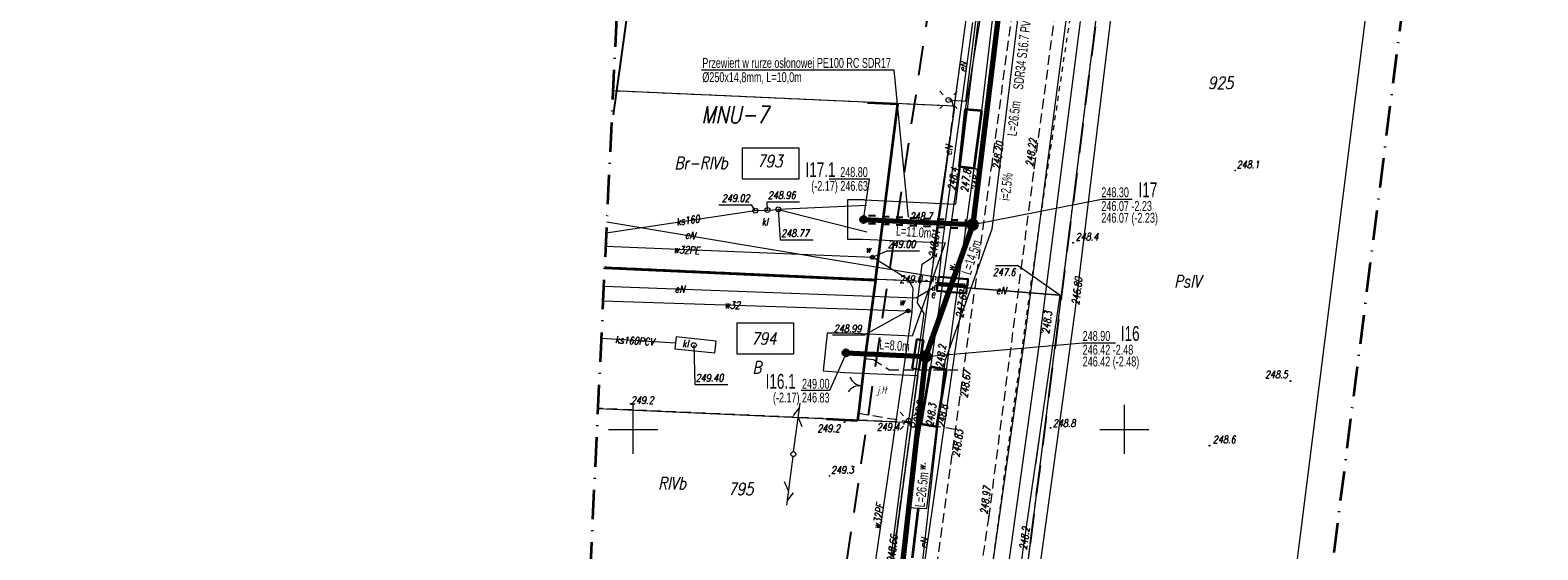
# Model space of a CAD drawing. Header units: millimetres. Extents: x 7436010 to 7436992, y 5663514 to 5666647.
# Tile 67 of 73: x 7436689 to 7436842, y 5666438 to 5666491. Entities that reach past the tile are written whole.
import ezdxf
from ezdxf.enums import TextEntityAlignment as Align

# ---------------------------------------------------------------- set-up
doc = ezdxf.new("R2010")
doc.units = ezdxf.units.MM
doc.header["$PDSIZE"] = 1
for name, pattern in [('0.7_0.7', [1.4, 0.7, -0.7]), ('1', [0]), ('3', [1, 0.5, -0.5]), ('4', [2.5, 1.5, -1]), ('GAK', [3.5, 2, -0.75, 0, -0.75]), ('GDE', [0]), ('GUZ', [1.5, 1, -0.5]), ('KOR', [2, 1, 1]), ('KOU', [1.5, 1, -0.5]), ('UBE', [0]), ('UPE', [2, 1, 1]), ('UPW', [2, 1, 1])]:
    doc.linetypes.add(name, pattern=pattern)
for name, color, linetype, lineweight in [('4 JEZDNIA MB', 7, 'KOU', 18), ('5 RÓW PRZYDROŻNY', 7, 'Continuous', 18), ('_AA_Kanalizacja grawitacyjna - trasa', 244, 'Continuous', 70), ('_AA_Odcinki boczne grawitacyjne 160mm - trasa', 30, 'Continuous', 70), ('_AA_Studnia kanalizacyjna bet.1000mm - symbol', 24, 'Continuous', 40), ('_AA_Studnia kanalizacyjna PP 600mm - symbol', 24, 'Continuous', 40), ('_DZIAŁKI DO POZWOLENIA', 110, 'Continuous', 9), ('_HH_Przewiert OPIS', 7, 'Continuous', 25), ('_HH_Przewiert_przecisk w rurze osłonowej - trasa', 202, '0.7_0.7', 30), ('_J_rury AROT', 1, 'Continuous', 30), ('DZIALKI_SYT-WYS_T_0', 7, 'Continuous', 18), ('EDZPD_L_1', 7, 'GDE', 18), ('EDZPP_T_0', 7, 'Continuous', 18), ('EDZTD_T_0', 7, 'Continuous', 18), ('EUZOU_T_0', 96, 'Continuous', 18), ('EUZOU_T_3', 7, 'Continuous', 18), ('EUZPU_L_3', 7, 'KOR', 18), ('EUZPU_L_7', 7, 'KOR', 18), ('Linie_odn', 7, 'Continuous', 9), ('Linie_opisowe', 7, 'Continuous', 5), ('MPZP', 6, '4', 25), ('obszar odziaływania inwestcyji', 80, 'Continuous', 20), ('Podzial_sekcyjny_krzyze', 7, 'Continuous', 13), ('PunPOMIAR1', 7, 'Continuous', 18), ('RzedPOMIAR1', 7, 'Continuous', 18), ('SDROK_T_0', 7, 'Continuous', 18), ('SDRPK_L_1', 7, 'KOU', 18), ('SDRPK_L_4', 7, 'KOU', 18), ('SDRPT_L_0', 7, '1', 35), ('SIEC_ENERGETYCZNA_L_0', 1, '3', 18), ('SZOPO_L_0', 7, 'BGT', 35), ('SZOPO_T_0', 7, 'Continuous', 18), ('UEEOA_T_0', 1, 'Continuous', 18), ('UEEOC_T_0', 1, 'Continuous', 18), ('UEEOO_T_0', 1, 'Continuous', 18), ('UEEPA_L_2', 1, '1', 18), ('UEEPA_T_2', 1, 'Continuous', 18), ('UEEPB_L_0', 1, 'UBE', 18), ('UEEPON_L_0', 1, 'UPE', 18), ('UKKOA_T_3', 34, 'Continuous', 18), ('UKKOO_T_3', 34, 'Continuous', 18), ('UKKPA_T_6', 34, 'Continuous', 18), ('UKKPOR_L_3', 34, '1', 18), ('UTTPA_T_3', 30, 'Continuous', 18), ('UWWOA_T_0', 5, 'Continuous', 18), ('UWWOC_T_0', 5, 'Continuous', 18), ('UWWOO_T_0', 5, 'Continuous', 18), ('UWWPA_T_0', 5, 'Continuous', 18), ('UWWPO_L_0', 5, '1', 18), ('UWWPO_L_1', 5, '1', 18), ('UŻYTKI LINIE', 96, 'GUZ', 18), ('UŻYTKI OZNACZENIE', 96, 'Continuous', 18), ('WEKTOR WODOCIĄGI wo', 5, 'Continuous', 18), ('WUKOS_T_0', 7, 'Continuous', 18), ('WUKOS_T_1', 7, 'Continuous', 18), ('ZAKRES MAPY', 1, 'GAK', 35)]:
    doc.layers.add(name, color=color, linetype=linetype, lineweight=lineweight)
for name, color, linetype in [('_AA_Studnia kanalizacyjna bet.1000mm - plamki', 255, 'Continuous'), ('_AA_Studnia kanalizacyjna PP 600mm - plamki', 24, 'Continuous'), ('_map', 7, 'Continuous'), ('TEKST ks przyłącz korek', 32, 'Continuous'), ('TEKST ks przyłącz L _ i', 32, 'Continuous'), ('TEKST ks sieć L _ i', 244, 'Continuous'), ('TEKST ks studnia', 244, 'Continuous')]:
    doc.layers.add(name, color=color, linetype=linetype)
doc.styles.add('K1_ACAD', font='romans.shx', dxfattribs={"width": 0.8, "oblique": 12})
doc.styles.add('PLAN 1 pop.', font='ARIALN.TTF', dxfattribs={"width": 0.8})
doc.styles.add('PLAN 2 pop.', font='ARIALN.TTF', dxfattribs={"width": 0.8})
doc.linetypes.add('BGT', pattern='A,3.75,[133,ltypeshp.shx,S=0.1875,R=0,X=0,Y=0],3.75', length=7.5)

# ---------------------------------------------------------------- blocks, each defined once
blk = doc.blocks.new('GRT')
at = {"linetype": 'Continuous'}
blk.add_circle((0, 0), 0.25, dxfattribs=at)
blk = doc.blocks.new('BGB')
at = {"linetype": 'Continuous'}
for centre, start, end in [((-1.5, 0), 359.9995, 60), ((1.5, 0), 120, 180.0005)]:
    blk.add_arc(centre, 1.5, start, end, dxfattribs=at)
blk = doc.blocks.new('SLS')
at = {"linetype": 'Continuous'}
blk.add_circle((0, 0), 0.25, dxfattribs=at)
blk = doc.blocks.new('LAT')
at = {"linetype": 'Continuous'}
for p, q in [((-0.53035, 0.53035), (-0.8839, 0.8839)), ((0.53035, 0.53035), (0.8839, 0.8839)), ((-0.53035, -0.53035), (-0.8839, -0.8839)), ((0.53035, -0.53035), (0.8839, -0.8839))]:
    blk.add_line(p, q, dxfattribs=at)
blk = doc.blocks.new('WLZ')
at = {"linetype": 'Continuous'}
blk.add_circle((0, 0), 0.25, dxfattribs=at)
blk = doc.blocks.new('PLT')
at = {"linetype": 'Continuous'}
for p, q in [((0.25, 0), (5.25, 0)), ((3.76605, 0), (2.9, -0.5)), ((3.9, 0.5), (4.76605, 0))]:
    blk.add_line(p, q, dxfattribs=at)
blk = doc.blocks.new('ZAS')
at = {"linetype": 'Continuous'}
for radius in [0.2, 0.175, 0.15, 0.125, 0.1, 0.075, 0.05, 0.025, 0.00715]:
    blk.add_circle((0, 0), radius, dxfattribs=at)
blk = doc.blocks.new('WSP')
at = {"linetype": 'Continuous'}
blk.add_circle((0, 0), 0.045, dxfattribs=at)
blk = doc.blocks.new('STUDZ')
at = {"layer": '4 JEZDNIA MB', "flags": 128}
for points in [[(7436804.28, 5666558.93), (7436801.27, 5666550.74), (7436798.32, 5666532.34), (7436790.81, 5666476.59), (7436786.19, 5666441.13)], [(7436795.86, 5666553), (7436796.95, 5666551.81), (7436793.98, 5666533.01), (7436786.46, 5666476.71)], [(7436784.8, 5666464.36), (7436786.46, 5666476.71)]]:
    blk.add_lwpolyline(points, dxfattribs=at)
at = {"layer": 'EDZPD_L_1'}
for p, q in [((7436782.7, 5666482.94), (7436784.86, 5666498.91)), ((7436797.48, 5666494.85), (7436787.52, 5666415.51)), ((7436814.78, 5666414.19), (7436824.95, 5666494.99)), ((7436747.94, 5666484.49), (7436782.7, 5666482.94)), ((7436782.7, 5666482.94), (7436780.28, 5666465.03)), ((7436780.28, 5666465.03), (7436747.09, 5666466.51)), ((7436778.34, 5666450.7), (7436780.28, 5666465.03)), ((7436746.4, 5666452.13), (7436778.34, 5666450.7)), ((7436778.34, 5666450.7), (7436776.29, 5666435.52))]:
    blk.add_line(p, q, dxfattribs=at)
at = {"layer": 'EUZPU_L_3'}
for p, q in [((7436786.04, 5666496.21), (7436783.81, 5666482.58)), ((7436785.48, 5666482.42), (7436787.08, 5666495.92)), ((7436789.97, 5666460.08), (7436794.1, 5666491.86)), ((7436791.48, 5666459.71), (7436795.55, 5666491.52)), ((7436781.91, 5666456.06), (7436784.72, 5666476.61)), ((7436779.27, 5666450.56), (7436777.9, 5666442.04)), ((7436779.89, 5666441.93), (7436780.91, 5666450.29)), ((7436777.9, 5666442.04), (7436779.89, 5666441.93))]:
    blk.add_line(p, q, dxfattribs=at)
at = {"layer": 'EUZPU_L_7'}
for p, q in [((7436783.17, 5666476.75), (7436780.25, 5666456.35)), ((7436782.66, 5666408.26), (7436789.97, 5666460.08)), ((7436791.48, 5666459.71), (7436784.87, 5666412.37))]:
    blk.add_line(p, q, dxfattribs=at)
at = {"layer": 'Podzial_sekcyjny_krzyze', "color": 7, "lineweight": 13}
for p, q in [((7436750, 5666447.5), (7436750, 5666452.5)), ((7436800, 5666447.5), (7436800, 5666452.5)), ((7436747.5, 5666450), (7436752.5, 5666450)), ((7436797.5, 5666450), (7436802.5, 5666450))]:
    blk.add_line(p, q, dxfattribs=at)
at = {"layer": 'PunPOMIAR1'}
for p in [(7436786.46, 5666476.71), (7436790.81, 5666476.59), (7436811.27, 5666476.36), (7436769.98, 5666445.26), (7436786.19, 5666441.13)]:
    blk.add_point(p, dxfattribs=at)
at = {"layer": 'SDRPK_L_1'}
for p, q in [((7436777.86, 5666413.74), (7436784.8, 5666464.36)), ((7436773.58, 5666457.21), (7436774.46, 5666457.12)), ((7436774.46, 5666457.12), (7436776.06, 5666456.05)), ((7436776.06, 5666456.05), (7436783.65, 5666456.06)), ((7436772.93, 5666451.64), (7436782.85, 5666450.02))]:
    blk.add_line(p, q, dxfattribs=at)
at = {"layer": 'SDRPK_L_4'}
blk.add_line((7436786.19, 5666441.13), (7436780.71, 5666404.11), dxfattribs=at)
at = {"layer": 'SDRPT_L_0'}
for p, q in [((7436783.81, 5666482.58), (7436783.17, 5666476.75)), ((7436785.48, 5666482.42), (7436783.81, 5666482.58)), ((7436784.72, 5666476.61), (7436785.48, 5666482.42)), ((7436783.17, 5666476.75), (7436784.72, 5666476.61)), ((7436780.25, 5666456.35), (7436779.27, 5666450.56)), ((7436781.91, 5666456.06), (7436780.25, 5666456.35)), ((7436780.91, 5666450.29), (7436781.91, 5666456.06)), ((7436779.27, 5666450.56), (7436780.91, 5666450.29)), ((7436778.45, 5666436.92), (7436779.03, 5666442.02))]:
    blk.add_line(p, q, dxfattribs=at)
at = {"layer": 'SIEC_ENERGETYCZNA_L_0'}
for p, q in [((7436794.9, 5666494.82), (7436794.15, 5666489.88)), ((7436794.15, 5666489.88), (7436793.41, 5666484.94)), ((7436793.41, 5666484.94), (7436792.68, 5666479.99)), ((7436792.68, 5666479.99), (7436791.95, 5666475.04)), ((7436791.95, 5666475.04), (7436791.23, 5666470.09)), ((7436791.23, 5666470.09), (7436790.53, 5666465.14)), ((7436790.53, 5666465.14), (7436789.83, 5666460.19)), ((7436789.83, 5666460.19), (7436789.14, 5666455.24)), ((7436789.14, 5666455.24), (7436788.46, 5666450.29)), ((7436788.46, 5666450.29), (7436787.78, 5666445.33)), ((7436787.78, 5666445.33), (7436787.12, 5666440.38)), ((7436787.12, 5666440.38), (7436786.46, 5666435.42))]:
    blk.add_line(p, q, dxfattribs=at)
at = {"layer": 'SZOPO_L_0'}
for p, q in [((7436773.84, 5666483.28), (7436776.94, 5666483.16)), ((7436774.67, 5666465.16), (7436776.94, 5666483.16)), ((7436774.67, 5666465.16), (7436747.08, 5666466.4)), ((7436774.67, 5666465.16), (7436773.58, 5666457.21)), ((7436773.58, 5666457.21), (7436772.93, 5666451.64)), ((7436772.82, 5666450.88), (7436769.68, 5666451.04)), ((7436772.93, 5666451.64), (7436772.82, 5666450.88))]:
    blk.add_line(p, q, dxfattribs=at)
at = {"layer": 'UEEOC_T_0'}
for p in [(7436786.87, 5666466.67), (7436793.43, 5666463.66)]:
    blk.add_line(p, (7436789.13, 5666466.67), dxfattribs=at)
at = {"layer": 'UEEPA_L_2', "linetype": '3'}
for p, q in [((7436780.57, 5666465.55), (7436780.42, 5666464.21)), ((7436780.85, 5666465.53), (7436780.57, 5666465.55)), ((7436780.7, 5666464.18), (7436780.85, 5666465.53)), ((7436780.42, 5666464.21), (7436780.7, 5666464.18))]:
    blk.add_line(p, q, dxfattribs=at)
at = {"layer": 'UEEPB_L_0'}
for p, q in [((7436793.43, 5666463.66), (7436781.47, 5666464.62)), ((7436791.36, 5666449.39), (7436790.94, 5666446.42))]:
    blk.add_line(p, q, dxfattribs=at)
at = {"layer": 'UEEPON_L_0'}
for p, q in [((7436783.88, 5666483.42), (7436785.71, 5666498.4)), ((7436781.54, 5666469.42), (7436784.58, 5666491.41)), ((7436782.43, 5666483.51), (7436782.1, 5666483.54)), ((7436782.7, 5666482.54), (7436782.43, 5666483.51)), ((7436782.43, 5666483.51), (7436783.88, 5666483.42)), ((7436780.46, 5666467.52), (7436782.7, 5666482.54)), ((7436747.31, 5666471.13), (7436780.57, 5666465.55)), ((7436781.07, 5666464.79), (7436781.54, 5666469.42)), ((7436778.96, 5666462.89), (7436779.43, 5666466.81)), ((7436779.43, 5666466.81), (7436780.46, 5666467.52)), ((7436778.43, 5666427.72), (7436783.76, 5666464.78)), ((7436780.66, 5666464.68), (7436793.43, 5666463.66)), ((7436783.76, 5666464.78), (7436780.78, 5666464.95)), ((7436780.78, 5666464.84), (7436781.07, 5666464.79)), ((7436747, 5666464.59), (7436778.76, 5666463.39)), ((7436778.76, 5666463.39), (7436780.64, 5666464.47)), ((7436793.43, 5666463.66), (7436789.68, 5666437.75)), ((7436778.05, 5666450.86), (7436779.61, 5666461.81)), ((7436779.61, 5666461.81), (7436778.96, 5666462.89)), ((7436776.21, 5666436.45), (7436778.05, 5666450.86)), ((7436789.68, 5666437.75), (7436786.3, 5666413.21))]:
    blk.add_line(p, q, dxfattribs=at)
at = {"layer": 'UKKOA_T_3'}
for p, q in [((7436758.72, 5666472.87), (7436762.04, 5666472.87)), ((7436762.43, 5666472.27), (7436762.04, 5666472.87)), ((7436763.68, 5666472.33), (7436763.63, 5666473.16)), ((7436763.63, 5666473.16), (7436766.92, 5666473.16)), ((7436764.77, 5666472.4), (7436764.98, 5666469.3)), ((7436764.98, 5666469.3), (7436768.33, 5666469.3)), ((7436756.18, 5666458.57), (7436756.28, 5666454.57)), ((7436756.28, 5666454.57), (7436759.63, 5666454.57))]:
    blk.add_line(p, q, dxfattribs=at)
at = {"layer": 'UKKPOR_L_3'}
for p, q in [((7436762.43, 5666472.27), (7436763.68, 5666472.33)), ((7436763.68, 5666472.33), (7436764.77, 5666472.4)), ((7436773.74, 5666472.79), (7436764.77, 5666472.4)), ((7436764.77, 5666472.4), (7436773.78, 5666470.11)), ((7436747.25, 5666470.01), (7436762.43, 5666472.27)), ((7436746.74, 5666459.3), (7436754.31, 5666458.81)), ((7436754.37, 5666459.41), (7436754.25, 5666458.21)), ((7436758.45, 5666458.98), (7436754.37, 5666459.41)), ((7436758.32, 5666457.78), (7436758.45, 5666458.98)), ((7436754.25, 5666458.21), (7436758.32, 5666457.78))]:
    blk.add_line(p, q, dxfattribs=at)
at = {"layer": 'UWWOA_T_0'}
for p, q in [((7436774.36, 5666467.52), (7436775.84, 5666468.19)), ((7436775.84, 5666468.19), (7436779.16, 5666468.19)), ((7436777.99, 5666462.07), (7436773.57, 5666459.61)), ((7436770.28, 5666459.61), (7436773.57, 5666459.61))]:
    blk.add_line(p, q, dxfattribs=at)
at = {"layer": 'UWWPO_L_0'}
for p, q in [((7436747.19, 5666468.64), (7436774.36, 5666467.52)), ((7436778.02, 5666465.21), (7436774.36, 5666467.52)), ((7436778.51, 5666464.36), (7436778.02, 5666465.21)), ((7436778.41, 5666461.94), (7436778.51, 5666464.36)), ((7436746.92, 5666463.09), (7436777.99, 5666462.07)), ((7436771.39, 5666414.26), (7436778.41, 5666461.94)), ((7436777.99, 5666462.07), (7436778.41, 5666461.94))]:
    blk.add_line(p, q, dxfattribs=at)
at = {"layer": 'UŻYTKI LINIE', "flags": 128}
for points in [[(7436823.93, 5666586.6), (7436810.63, 5666566.41), (7436804.47, 5666551.66), (7436797.48, 5666494.85), (7436787.52, 5666415.51)], [(7436773.49, 5666416.41), (7436776.29, 5666435.52), (7436778.34, 5666450.7), (7436780.28, 5666465.03), (7436782.7, 5666482.94), (7436784.86, 5666498.91)], [(7436747.94, 5666484.49), (7436782.7, 5666482.94)], [(7436780.28, 5666465.03), (7436747.09, 5666466.51)], [(7436778.34, 5666450.7), (7436746.4, 5666452.13)]]:
    blk.add_lwpolyline(points, dxfattribs=at)
at = {"layer": 'WEKTOR WODOCIĄGI wo'}
for p, q in [((7436799.18, 5666496.73), (7436794.97, 5666462.04)), ((7436794.97, 5666462.04), (7436787.95, 5666411.32))]:
    blk.add_line(p, q, dxfattribs=at)
at = {"layer": 'ZAKRES MAPY', "ltscale": 1.5}
blk.add_lwpolyline([(7436499.64, 5664770.19), (7436618.18, 5665205.39), (7436683.21, 5665437.78), (7436699.29, 5665515.69), (7436766.55, 5666002.2), (7436830.55, 5666510.53), (7436842.09, 5666581.76), (7436785.51, 5666596.85), (7436785.51, 5666596.85), (7436586.58, 5666594.14), (7436584.94, 5666524.7), (7436750.08, 5666529.35), (7436745.08, 5666424.3), (7436720.95, 5666302.3), (7436720.95, 5666302.3), (7436688.83, 5666001.55), (7436443.21, 5666009.35), (7436440.09, 5665956.61), (7436694.21, 5665946.11), (7436662.94, 5665733.97), (7436630.66, 5665497.39), (7436531.49, 5665129.94)], dxfattribs=at)
at = {"layer": 'EDZPP_T_0'}
blk.add_blockref('GRT', (7436778.44, 5666450.47), dxfattribs=at)
at = {"layer": 'SZOPO_T_0', "rotation": 83.34387068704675}
blk.add_blockref('BGB', (7436773.26, 5666454.43), dxfattribs=at)
at = {"layer": 'UEEPA_T_2'}
for name, p in [('LAT', (7436782.1, 5666483.54)), ('SLS', (7436782.1, 5666483.54)), ('LAT', (7436778.05, 5666450.86)), ('SLS', (7436778.05, 5666450.86))]:
    blk.add_blockref(name, p, dxfattribs=at)
at = {"layer": 'UKKPA_T_6'}
for p in [(7436762.43, 5666472.27), (7436763.68, 5666472.33), (7436764.77, 5666472.4), (7436756.18, 5666458.57)]:
    blk.add_blockref('WLZ', p, dxfattribs=at)
at = {"layer": 'UTTPA_T_3'}
for name, rotation in [('PLT', 82.28284177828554), ('PLT', 262.3079067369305), ('SLS', 0.06310092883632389)]:
    blk.add_blockref(name, (7436766.3, 5666447.48), dxfattribs=dict(at, rotation=rotation))
at = {"layer": 'UWWPA_T_0'}
for p, rotation in [((7436774.36, 5666467.52), 177.6441261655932), ((7436777.99, 5666462.07), 167.8752890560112)]:
    blk.add_blockref('ZAS', p, dxfattribs=dict(at, rotation=rotation))
at = {"layer": 'WUKOS_T_0'}
for p in [(7436783.17, 5666476.75), (7436784.02, 5666476.44), (7436784.72, 5666476.61), (7436781.17, 5666456.31), (7436781.91, 5666456.06), (7436783.65, 5666456.06), (7436779.27, 5666450.56), (7436780.18, 5666450.33), (7436780.91, 5666450.29), (7436782.85, 5666450.02)]:
    blk.add_blockref('WSP', p, dxfattribs=at)
for p, rotation in [((7436781.26, 5666471.12), 0.06176221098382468), ((7436794.79, 5666469), 0.06132507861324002), ((7436779.86, 5666465.15), 0.06181685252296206), ((7436791.57, 5666459.86), 0.06116115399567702), ((7436816.9, 5666454.92), 0.06050545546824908), ((7436749.77, 5666452.59), 0.0638932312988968), ((7436771.52, 5666450.74), 0.0625818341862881), ((7436777.55, 5666450.56), 0.06203541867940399), ((7436792.47, 5666450.16), 0.06086062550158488), ((7436808.67, 5666448.35), 0.06017760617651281)]:
    blk.add_blockref('WSP', p, dxfattribs=dict(at, rotation=rotation))
at = {"layer": '5 RÓW PRZYDROŻNY', "style": 'K1_ACAD', "oblique": 12, "width": 0.8}
blk.add_text('w.', height=0.75, rotation=86.154, dxfattribs=at).set_placement((7436782.74, 5666466.49), align=Align.CENTER)
at = {"layer": 'DZIALKI_SYT-WYS_T_0', "style": 'K1_ACAD', "oblique": 12, "width": 0.8}
for s, p in [('793', (7436763.91, 5666477.31)), ('794', (7436763.31, 5666459.25)), ('795', (7436760.96, 5666443.93))]:
    blk.add_text(s, height=1.25, dxfattribs=at).set_placement(p, align=Align.MIDDLE)
at = {"layer": 'EDZTD_T_0', "style": 'K1_ACAD', "oblique": 12, "width": 0.8}
blk.add_text('925', height=1.25, dxfattribs=at).set_placement((7436808.52, 5666485.91), align=Align.TOP_LEFT)
at = {"layer": 'EUZOU_T_0', "style": 'K1_ACAD', "oblique": 12, "width": 0.8}
blk.add_text('B', height=1.25, dxfattribs=at).set_placement((7436762.59, 5666456.31), align=Align.MIDDLE)
at = {"layer": 'EUZOU_T_3', "style": 'K1_ACAD', "oblique": 12, "width": 0.8}
blk.add_text('w.', height=0.75, rotation=86.154, dxfattribs=at).set_placement((7436779.75, 5666446.22), align=Align.CENTER)
at = {"layer": 'RzedPOMIAR1', "style": 'K1_ACAD', "oblique": 12, "width": 0.8}
for s, rotation, p in [('248.20', 82.392, (7436787.32, 5666476.44)), ('248.22', 82.328, (7436790.7, 5666476.73)), ('248.97', 82.5704, (7436786.05, 5666441.32))]:
    blk.add_text(s, height=0.75, rotation=rotation, dxfattribs=at).set_placement(p)
for s, p in [('248.1', (7436811.43, 5666476.59)), ('249.3', (7436770.14, 5666445.49))]:
    blk.add_text(s, height=0.75, dxfattribs=at).set_placement(p)
at = {"layer": 'SDROK_T_0', "style": 'K1_ACAD', "oblique": 12, "width": 0.8}
blk.add_text('j.tł', height=0.75, dxfattribs=at).set_placement((7436774.87, 5666453.63))
at = {"layer": 'UEEOA_T_0', "style": 'K1_ACAD', "oblique": 12, "width": 0.8}
blk.add_text('e', height=0.75, rotation=0.0619, dxfattribs=at).set_placement((7436780.3, 5666463.4))
at = {"layer": 'UEEOC_T_0', "style": 'K1_ACAD', "oblique": 12, "width": 0.8}
for s, rotation, p in [('248.01', 81.5178, (7436780.46, 5666467.52)), ('248.66', 82.7233, (7436776.21, 5666436.45)), ('248.2', 81.7647, (7436789.68, 5666437.75))]:
    blk.add_text(s, height=0.75, rotation=rotation, dxfattribs=at).set_placement(p, align=Align.MIDDLE_LEFT)
blk.add_text('247.6', height=0.75, dxfattribs=at).set_placement((7436786.61, 5666466.39), align=Align.TOP_LEFT)
blk.add_text('247.67', height=0.75, rotation=81, dxfattribs=at).set_placement((7436783.66, 5666464.15), align=Align.MIDDLE_RIGHT)
at = {"layer": 'UEEOO_T_0', "style": 'K1_ACAD', "oblique": 12, "width": 0.8}
for rotation, p in [(82.1368, (7436783.88, 5666486.35)), (350.4662, (7436755.24, 5666469.48)), (81.8146, (7436779.89, 5666437.87))]:
    blk.add_text('eN', height=0.75, rotation=rotation, dxfattribs=at).set_placement(p)
for rotation, p in [(81.5178, (7436782.09, 5666478.45)), (357.8448, (7436754.74, 5666464.29)), (355.4332, (7436787.46, 5666464.14))]:
    blk.add_text('eN', height=0.75, rotation=rotation, dxfattribs=at).set_placement(p, align=Align.MIDDLE)
at = {"layer": 'UKKOA_T_3', "style": 'K1_ACAD', "oblique": 12, "width": 0.8}
blk.add_text('249.02', height=0.75, dxfattribs=at).set_placement((7436761.86, 5666473.17), align=Align.RIGHT)
for s, p in [('248.96', (7436763.71, 5666473.46)), ('248.77', (7436765.06, 5666469.6)), ('249.40', (7436756.36, 5666454.87))]:
    blk.add_text(s, height=0.75, dxfattribs=at).set_placement(p)
for p in [(7436763.08, 5666471.51), (7436754.99, 5666459.11)]:
    blk.add_text('kl', height=0.75, dxfattribs=at).set_placement(p, align=Align.TOP_LEFT)
at = {"layer": 'UKKOO_T_3', "style": 'K1_ACAD', "oblique": 12, "width": 0.8}
blk.add_text('ks160', height=0.75, rotation=8.4561, dxfattribs=at).set_placement((7436755.63, 5666470.91), align=Align.CENTER)
blk.add_text('ks160PCV', height=0.75, rotation=356.3269, dxfattribs=at).set_placement((7436750.14, 5666459.02), align=Align.MIDDLE)
at = {"layer": 'UWWOA_T_0', "style": 'K1_ACAD', "oblique": 12, "width": 0.8}
for s, p in [('249.00', (7436775.92, 5666468.49)), ('w', (7436773.63, 5666467.96)), ('w', (7436777.08, 5666462.61))]:
    blk.add_text(s, height=0.75, dxfattribs=at).set_placement(p)
blk.add_text('248.99', height=0.75, dxfattribs=at).set_placement((7436773.25, 5666459.89), align=Align.RIGHT)
at = {"layer": 'UWWOC_T_0', "style": 'K1_ACAD', "oblique": 12, "width": 0.8}
blk.add_text('246.80', height=0.75, rotation=83.0846, dxfattribs=at).set_placement((7436795.39, 5666462.63))
at = {"layer": 'UWWOO_T_0', "style": 'K1_ACAD', "oblique": 12, "width": 0.8}
for rotation, p in [(357.6441, (7436754.1, 5666467.95)), (81.6244, (7436775.15, 5666439.81))]:
    blk.add_text('w32PE', height=0.75, rotation=rotation, dxfattribs=at).set_placement(p)
blk.add_text('w32', height=0.75, rotation=358.1122, dxfattribs=at).set_placement((7436760.08, 5666462.66), align=Align.MIDDLE)
at = {"layer": 'UŻYTKI OZNACZENIE', "style": 'K1_ACAD', "oblique": 12, "width": 0.8}
for s, p in [('Br-RIVb', (7436756.92, 5666477.13)), ('PsIV', (7436806.43, 5666465.07)), ('RIVb', (7436753.97, 5666444.51))]:
    blk.add_text(s, height=1.25, dxfattribs=at).set_placement(p, align=Align.MIDDLE)
at = {"layer": 'WUKOS_T_1', "style": 'K1_ACAD', "oblique": 12, "width": 0.8}
for s, rotation, p in [('248.4', 81.855, (7436783.1, 5666476.6)), ('248.7', 0.0618, (7436780.47, 5666471.32)), ('249.0', 0.0618, (7436779.42, 5666464.92)), ('248.5', 0.0605, (7436816.63, 5666455.22)), ('249.2', 0.0626, (7436771.06, 5666449.73))]:
    blk.add_text(s, height=0.75, rotation=rotation, dxfattribs=at).set_placement(p, align=Align.RIGHT)
blk.add_text('247.8', height=0.75, rotation=82.2126, dxfattribs=at).set_placement((7436784.02, 5666476.45), align=Align.MIDDLE_RIGHT)
for s, rotation, p in [('248.3', 82.215, (7436784.72, 5666476.61)), ('248.67', 82.6117, (7436783.65, 5666456.06)), ('249.4', 0.0621, (7436777.11, 5666450.62)), ('248.83', 82.1934, (7436782.85, 5666450.02))]:
    blk.add_text(s, height=0.75, rotation=rotation, dxfattribs=at).set_placement(p, align=Align.TOP_RIGHT)
for s, rotation, p in [('248.4', 0.0613, (7436795.04, 5666469.24)), ('248.3', 82.7628, (7436792.35, 5666459.69)), ('249.2', 0.0639, (7436749.77, 5666452.59)), ('248.9', 80.406, (7436779.27, 5666450.56)), ('248.8', 0.0608, (7436792.72, 5666450.26)), ('248.6', 0.0602, (7436809.01, 5666448.6))]:
    blk.add_text(s, height=0.75, rotation=rotation, dxfattribs=at).set_placement(p)
for s, rotation, p in [('248.2', 82.2126, (7436781.17, 5666456.31)), ('248.3', 82.1881, (7436780.18, 5666450.33))]:
    blk.add_text(s, height=0.75, rotation=rotation, dxfattribs=at).set_placement(p, align=Align.MIDDLE_LEFT)
blk.add_text('248.8', height=0.75, rotation=80.1677, dxfattribs=at).set_placement((7436780.91, 5666450.29), align=Align.TOP_LEFT)
blk = doc.blocks.new('MPZP')
at = {"layer": 'MPZP', "ltscale": 2, "flags": 128}
for points in [[(7436822.53, 5666584.47), (7436810.63, 5666566.41), (7436804.47, 5666551.66), (7436797.48, 5666494.85), (7436787.52, 5666415.51), (7436785.48, 5666400.66)], [(7436785.89, 5666532.3), (7436781.02, 5666499.08), (7436775.93, 5666465.22), (7436771.24, 5666433.27), (7436770.23, 5666426.64), (7436769.49, 5666423.51), (7436768.61, 5666420.36), (7436767.57, 5666417.68), (7436766.38, 5666415.03), (7436765.32, 5666412.91), (7436763.56, 5666410.14), (7436760.97, 5666406.54), (7436756.21, 5666401.05), (7436750.28, 5666394.31), (7436739.08, 5666381.49)]]:
    blk.add_lwpolyline(points, dxfattribs=at)
at = {"layer": 'MPZP', "linetype": 'Continuous', "ltscale": 2, "flags": 128}
blk.add_lwpolyline([(7436691.03, 5666536.15), (7436755.53, 5666536.76), (7436747.77, 5666480.77)], dxfattribs=at)
at = {"layer": 'MPZP', "style": 'K1_ACAD', "oblique": 12, "width": 0.8}
blk.add_text('MNU-7', height=1.75, dxfattribs=at).set_placement((7436756.76, 5666479.4), align=Align.BOTTOM_LEFT)

msp = doc.modelspace()

# ---------------------------------------------------------------- hatches: boundary and pattern name
at = {"layer": '_AA_Studnia kanalizacyjna bet.1000mm - plamki', "linetype": 'Continuous'}
h = msp.add_hatch(color=256, dxfattribs=at)
edge = h.paths.add_edge_path()
edge.add_arc((7436784.56, 5666470.85), 0.5, 0, 360)
h = msp.add_hatch(color=256, dxfattribs=at)
edge = h.paths.add_edge_path()
edge.add_arc((7436779.77, 5666457.42), 0.5, 0, 360)
at = {"layer": '_AA_Studnia kanalizacyjna PP 600mm - plamki', "linetype": 'Continuous'}
h = msp.add_hatch(color=30, dxfattribs=at)
edge = h.paths.add_edge_path()
edge.add_arc((7436773.45, 5666471.36), 0.3, 0, 360)
h = msp.add_hatch(color=30, dxfattribs=at)
edge = h.paths.add_edge_path()
edge.add_arc((7436771.65, 5666457.79), 0.3, 0, 360)

# ---------------------------------------------------------------- linework, layer by layer
at = {"layer": '_AA_Kanalizacja grawitacyjna - trasa'}
msp.add_lwpolyline([(7436799.14, 5666560.67), (7436794.63, 5666559.01), (7436795.29, 5666549.69), (7436791.18, 5666520.21), (7436787.8, 5666497.3), (7436784.56, 5666470.85), (7436779.77, 5666457.42), (7436776.83, 5666431.17), (7436773.64, 5666409.33), (7436774.03, 5666391), (7436767.3, 5666342.68), (7436767.3, 5666342.68), (7436762, 5666342.3), (7436760.24, 5666328.93)], dxfattribs=at)
at = {"layer": '_AA_Odcinki boczne grawitacyjne 160mm - trasa', "linetype": 'Continuous'}
for points in [[(7436773.45, 5666471.36), (7436773.45, 5666471.36), (7436784.56, 5666470.85)], [(7436771.65, 5666457.79), (7436779.77, 5666457.42)]]:
    msp.add_lwpolyline(points, dxfattribs=at)
at = {"layer": '_AA_Studnia kanalizacyjna bet.1000mm - symbol', "linetype": 'Continuous'}
for centre in [(7436784.56, 5666470.85), (7436779.77, 5666457.42)]:
    msp.add_circle(centre, 0.5, dxfattribs=at)
at = {"layer": '_AA_Studnia kanalizacyjna PP 600mm - symbol', "color": 30, "linetype": 'Continuous'}
for centre in [(7436773.45, 5666471.36), (7436771.65, 5666457.79)]:
    msp.add_circle(centre, 0.3, dxfattribs=at)
at = {"layer": '_DZIAŁKI DO POZWOLENIA'}
for points in [[(7436761.12, 5666478.68), (7436766.85, 5666478.68), (7436766.85, 5666475.48), (7436761.12, 5666475.48)], [(7436760.6, 5666460.86), (7436766.33, 5666460.86), (7436766.33, 5666457.65), (7436760.6, 5666457.65)]]:
    msp.add_lwpolyline(points, close=True, dxfattribs=at)
at = {"layer": '_HH_Przewiert_przecisk w rurze osłonowej - trasa'}
for points in [[(7436773.97, 5666471.76), (7436784, 5666471.25)], [(7436773.97, 5666470.96), (7436783.94, 5666470.45)]]:
    msp.add_lwpolyline(points, dxfattribs=at)
at = {"layer": '_J_rury AROT'}
for points in [[(7436783.91, 5666463.85), (7436780.92, 5666464.09), (7436780.98, 5666464.79), (7436783.97, 5666464.55)], [(7436784.03, 5666464.6), (7436781.04, 5666464.83), (7436781.09, 5666465.53), (7436784.08, 5666465.3)], [(7436778.4, 5666456.2), (7436778.86, 5666459.17), (7436779.55, 5666459.06), (7436779.09, 5666456.1)]]:
    msp.add_lwpolyline(points, close=True, dxfattribs=at)
at = {"layer": 'Linie_odn'}
for points in [[(7436773.44, 5666471.33), (7436774.06, 5666475.49), (7436769.95, 5666475.49)], [(7436784.58, 5666470.87), (7436797.66, 5666473.44), (7436800.81, 5666473.44)], [(7436779.83, 5666457.42), (7436795.76, 5666458.81), (7436799.1, 5666458.81)], [(7436771.73, 5666457.82), (7436769.99, 5666453.94), (7436767.09, 5666453.94)]]:
    msp.add_lwpolyline(points, dxfattribs=at)
at = {"layer": 'Linie_opisowe'}
for p, q in [((7436756.94, 5666486.61), (7436776.55, 5666486.61)), ((7436776.55, 5666486.61), (7436778.01, 5666471.59))]:
    msp.add_line(p, q, dxfattribs=at)
at = {"layer": 'obszar odziaływania inwestcyji', "ltscale": 2}
for points in [[(7436802.01, 5666560.38), (7436796.73, 5666557.65), (7436797.3, 5666549.63), (7436793.16, 5666519.92), (7436789.78, 5666497.03), (7436786.52, 5666470.39), (7436781.74, 5666456.96), (7436778.81, 5666430.91), (7436775.64, 5666409.21), (7436776.04, 5666390.88), (7436769.05, 5666340.8), (7436763.77, 5666340.42), (7436762.25, 5666328.9), (7436763.28, 5666319.31), (7436758.37, 5666282.49), (7436756.17, 5666281.74), (7436746.88, 5666240.92), (7436745.45, 5666210.97), (7436737.33, 5666143.67), (7436730.55, 5666092), (7436730.26, 5666089.74), (7436727.23, 5666067.31)], [(7436792.91, 5666556.93), (7436793.28, 5666549.76), (7436789.2, 5666520.49), (7436785.82, 5666497.57), (7436782.8, 5666472.93)], [(7436773.54, 5666473.36), (7436771.83, 5666473.36), (7436771.83, 5666469.36), (7436773.36, 5666469.36)], [(7436773.54, 5666473.36), (7436782.8, 5666472.93)], [(7436773.36, 5666469.36), (7436781.77, 5666468.98)], [(7436781.77, 5666468.98), (7436778.39, 5666459.48)], [(7436778.39, 5666459.48), (7436771.74, 5666459.79), (7436769.75, 5666459.79), (7436769.34, 5666455.96), (7436771.56, 5666455.8), (7436778.99, 5666455.48)], [(7436778.99, 5666455.48), (7436775.96, 5666433.3), (7436775.96, 5666433.3), (7436773.21, 5666433.67), (7436771.54, 5666433.89), (7436770.94, 5666429.98), (7436772.68, 5666429.7)]]:
    msp.add_lwpolyline(points, dxfattribs=at)
at = {"layer": 'UWWPO_L_1', "linetype": 'UPW'}
for p, q in [((7436799.18, 5666496.73), (7436794.97, 5666462.04)), ((7436794.97, 5666462.04), (7436787.95, 5666411.32))]:
    msp.add_line(p, q, dxfattribs=at)

# ---------------------------------------------------------------- block references
at = {"layer": '_map'}
msp.add_blockref('STUDZ', (0, 0), dxfattribs=at)
at = {"layer": 'MPZP'}
msp.add_blockref('MPZP', (0.18, 1.24), dxfattribs=at)

# ---------------------------------------------------------------- texts
at = {"layer": '_HH_Przewiert OPIS', "style": 'PLAN 2 pop.', "width": 0.8}
for s, p in [('Przewiert w rurze osłonowej PE100 RC SDR17', (7436757.04, 5666486.81)), ('%%c250x14,8mm, L=10,0m', (7436757.04, 5666485.36))]:
    msp.add_text(s, height=1, dxfattribs=at).set_placement(p)
at = {"layer": 'TEKST ks przyłącz korek', "width": 0.8}
for s, height, style, p in [('I17.1', 1.5, 'PLAN 1 pop.', (7436770.6, 5666475.69)), ('(-2.17) 246.63', 1, 'PLAN 2 pop.', (7436773.89, 5666474.29)), ('248.80', 1, 'PLAN 2 pop.', (7436773.88, 5666475.69)), ('I16.1', 1.5, 'PLAN 1 pop.', (7436766.54, 5666454.14)), ('249.00', 1, 'PLAN 2 pop.', (7436769.99, 5666454.14)), ('(-2.17) 246.83', 1, 'PLAN 2 pop.', (7436769.99, 5666452.74))]:
    msp.add_text(s, height=height, dxfattribs=dict(at, style=style)).set_placement(p, align=Align.RIGHT)
at = {"layer": 'TEKST ks przyłącz L _ i', "style": 'PLAN 2 pop.', "width": 0.8}
for s, p in [('L=11.0m', (7436776.73, 5666469.74)), ('L=8.0m', (7436775.03, 5666458.16))]:
    msp.add_text(s, height=1, rotation=355.7346, dxfattribs=at).set_placement(p)
at = {"layer": 'TEKST ks sieć L _ i', "style": 'PLAN 2 pop.', "width": 0.8}
for s, rotation, p in [('SDR34 S16.7 PVC%%c200x5.9mm', 83.2497, (7436789.67, 5666484.54)), ('L=26.5m', 83.3655, (7436789.03, 5666479.81)), ('L=14.5m', 71.7607, (7436784.35, 5666465.66)), ('L=26.5m', 83.3655, (7436779.66, 5666442.02))]:
    msp.add_text(s, height=1, rotation=rotation, dxfattribs=at).set_placement(p)
msp.add_text('i=2.5%', height=1, rotation=83.3655, dxfattribs=at).set_placement((7436788.65, 5666476.05), align=Align.RIGHT)
at = {"layer": 'TEKST ks studnia', "width": 0.8}
for s, height, style, p in [('248.30', 1, 'PLAN 2 pop.', (7436797.66, 5666473.64)), ('I17', 1.5, 'PLAN 1 pop.', (7436801.44, 5666473.64)), ('246.07 -2.23', 1, 'PLAN 2 pop.', (7436797.66, 5666472.24)), ('246.07 (-2.23)', 1, 'PLAN 2 pop.', (7436797.66, 5666471.04)), ('248.90', 1, 'PLAN 2 pop.', (7436795.76, 5666459.01)), ('I16', 1.5, 'PLAN 1 pop.', (7436799.64, 5666459.01)), ('246.42 -2.48', 1, 'PLAN 2 pop.', (7436795.76, 5666457.61)), ('246.42 (-2.48)', 1, 'PLAN 2 pop.', (7436795.76, 5666456.41))]:
    msp.add_text(s, height=height, dxfattribs=dict(at, style=style)).set_placement(p)

doc.saveas('drawing.dxf')
